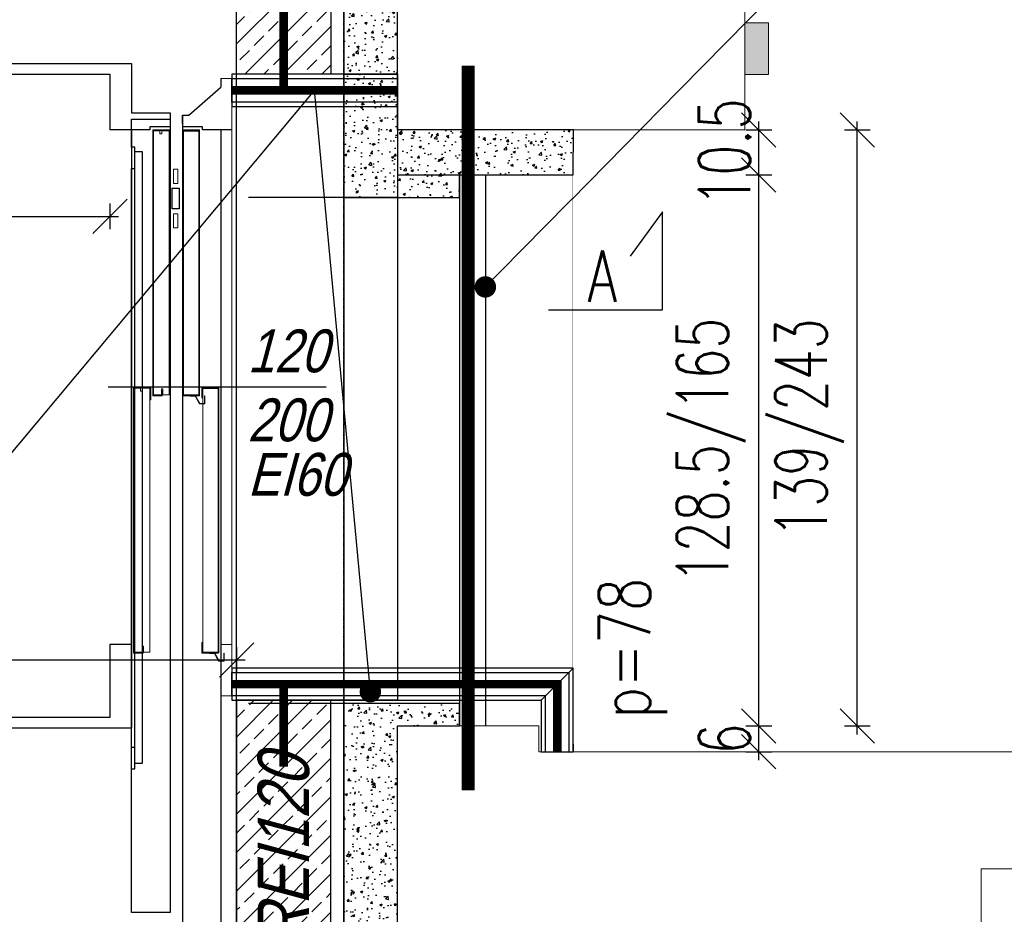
# Model space of a CAD drawing. Header units: millimetres. Extents: x -1096 to 3960, y -1899 to 666.
# Tile 29 of 75: x -129 to 100, y -38 to 171. Entities that reach past the tile are written whole.
import ezdxf
from ezdxf import colors
from ezdxf.entities.mleader import LeaderData, LeaderLine
from ezdxf.math import Vec2, Vec3

# ---------------------------------------------------------------- set-up
doc = ezdxf.new("R2010")
doc.units = ezdxf.units.MM
for name, pattern in [('DASHDOT', [25.4, 12.7, -6.35, 0, -6.35]), ('DASHEDX2', [1.5, 1, -0.5]), ('HIDDENX2', [0.75, 0.5, -0.25])]:
    doc.linetypes.add(name, pattern=pattern)
doc.layers.add('_p.poż.', color=7, linetype='Continuous', true_color=0xf20000)
doc.layers.add('_pomoc', color=17, linetype='Continuous', plot=False)
for name, color, linetype in [('A-KOMENTWYM', 30, 'Continuous'), ('A-ocieplenie', 6, 'Continuous'), ('A-OKNA OPISY', 2, 'Continuous'), ('A-opis', 7, 'Continuous'), ('A-rozbiórki', 252, 'Continuous'), ('A-stal', 52, 'Continuous'), ('A-widok', 41, 'Continuous'), ('A-winda', 12, 'Continuous'), ('A-ściany', 140, 'Continuous'), ('C00-00-00', 7, 'Continuous')]:
    doc.layers.add(name, color=color, linetype=linetype)
doc.layers.add('A-KOMENTWYM - DETAL', color=30, linetype='Continuous', lineweight=5)
doc.styles.add('Arch-Dim', font='romans.shx', dxfattribs={"width": 0.75})
doc.styles.add('Arial-2', font='arial.ttf', dxfattribs={"width": 0.8, "oblique": 15})
doc.styles.add('TXT', font='romans.shx', dxfattribs={"width": 0.7})
doc.linetypes.add('BATTING', pattern='A,0.0001,-0.1,[134,ltypeshp.shx,S=0.1,R=0,X=-0.1,Y=0],-0.2,[134,ltypeshp.shx,S=0.1,R=180,X=0.1,Y=0],-0.1', length=0.4001)
doc.linetypes.add('LINIA LIKW.', pattern='A,0.3,[137,RODZLIN.shx,S=0.06,R=0,X=-0.1,Y=0],0.3', length=0.6)
doc.dimstyles.new('1-50', dxfattribs={"dimtxt": 12, "dimasz": 8, "dimexe": 3, "dimexo": 0, "dimgap": 2, "dimtad": 1, "dimrnd": 0.5, "dimzin": 12, "dimdsep": 46, "dimtxsty": 'TXT', "dimblk": 'OBLIQUE', "dimcen": 0.125, "dimdle": 2, "dimclrd": 256, "dimclre": 256, "dimclrt": 7, "dimazin": 0, "dimtfac": 1, "dimtix": 1, "dimtmove": 1, "dimatfit": 2, "dimfxl": 3, "dimfxlon": 1, "dimtvp": 10, "dimtolj": 1, "dimtzin": 0, "dimarcsym": 0})
pattern_1 = [(45, (428.5, -207.997), (-4.49013, 4.49013), []), (45, (432.99, -207.997), (-4.49013, 4.49013), [3.175, -1.5875])]
pattern_2 = [(50, (8e-05, 8e-05), (5.46555, -0.47814), [0.57158, -6.28658]), (355, (8e-05, 8e-05), (-1.05736, 5.73166), [0.45728, -5.02928]), (100.45, (0.4555, -0.04), (4.40838, 5.25344), [0.4857, -5.34269]), (46.1842, (8e-05, 1.524), (8.1324, -1.2613), [0.85733, -9.42975]), (96.6355, (0.678, 1.419), (7.12218, 7.42278), [0.72855, -8.01403]), (351.184, (8e-05, 1.524), (7.12214, 7.42282), [0.68588, -7.54388]), (21, (0.762, 1.143), (4.54847, -3.06795), [0.57158, -6.28658]), (326, (0.762, 1.143), (1.85408, 5.52566), [0.45728, -5.02928]), (71.4514, (1.141, 0.8873), (6.40252, 2.45768), [0.4857, -5.34269]), (37.5, (0, 8e-05), (0.092672, 2.536758), [7.6e-05, -4.968316, 7.6e-05, -5.105476, 7.6e-05, -5.047496]), (7.5, (0, 8e-05), (2.004655, 3.005503), [7.6e-05, -2.910916, 7.6e-05, -4.854016, 7.6e-05, -1.923296]), (327.5, (-1.6993, 8e-05), (4.067704, -0.171763), [7.6e-05, -1.905076, 7.6e-05, -5.943676, 7.6e-05, -7.886776]), (317.5, (-2.4613, 8e-05), (4.443874, 0.76291), [7.6e-05, -2.476576, 7.6e-05, -3.947236, 7.6e-05, -5.600776])]

# ---------------------------------------------------------------- blocks, each defined once
blk = doc.blocks.new('_Oblique')
at = {"color": 0, "linetype": 'ByBlock', "lineweight": -2}
blk.add_line((-0.5, -0.5), (0.5, 0.5), dxfattribs=at)
blk = doc.blocks.new('*D1597')
at = {"layer": 'A-KOMENTWYM - DETAL', "lineweight": -2}
for p, q in [((60.5, -80.14), (60.5, -86.14)), ((320.5, -80.14), (320.5, -86.14)), ((58.5, -83.14), (322.5, -83.14))]:
    blk.add_line(p, q, dxfattribs=at)
at = {"layer": 'Defpoints', "color": 0}
for p in [(60.5, -50), (320.5, -50), (320.5, -83.14)]:
    blk.add_point(p, dxfattribs=at)
at = {"layer": 'A-KOMENTWYM - DETAL', "lineweight": -2, "xscale": 8, "yscale": 8, "zscale": 8, "rotation": 180}
blk.add_blockref('_Oblique', (60.5, -83.14), dxfattribs=at)
at = {"layer": 'A-KOMENTWYM - DETAL', "lineweight": -2, "xscale": 8, "yscale": 8, "zscale": 8}
blk.add_blockref('_Oblique', (320.5, -83.14), dxfattribs=at)
at = {"layer": 'A-KOMENTWYM - DETAL', "color": 7, "insert": (190.5, -75.14), "char_height": 12, "attachment_point": 5, "style": 'TXT'}
blk.add_mtext('\\A1;260', dxfattribs=at)
blk = doc.blocks.new('*D1091')
at = {"layer": 'A-KOMENTWYM', "lineweight": -2}
for p, q in [((43.24, 4), (43.24, 136.5)), ((40.24, 134.5), (46.24, 134.5)), ((40.24, 6), (46.24, 6))]:
    blk.add_line(p, q, dxfattribs=at)
at = {"layer": 'Defpoints', "color": 0}
for p in [(0, 134.5), (43.24, 134.5), (-8, 6)]:
    blk.add_point(p, dxfattribs=at)
at = {"layer": 'A-KOMENTWYM', "lineweight": -2, "xscale": 8, "yscale": 8, "zscale": 8}
for p, rotation in [((43.24, 134.5), 90), ((43.24, 6), 270)]:
    blk.add_blockref('_Oblique', p, dxfattribs=dict(at, rotation=rotation))
at = {"layer": 'A-KOMENTWYM', "color": 7, "insert": (32.12, 70.25), "char_height": 12, "attachment_point": 5, "rotation": 90, "style": 'TXT'}
blk.add_mtext('\\A1;128.5/165', dxfattribs=at)
blk = doc.blocks.new('*D1092')
at = {"layer": 'A-KOMENTWYM', "lineweight": -2}
for p, q in [((43.24, 132.5), (43.24, 147)), ((40.24, 145), (46.24, 145)), ((40.24, 134.5), (46.24, 134.5))]:
    blk.add_line(p, q, dxfattribs=at)
at = {"layer": 'Defpoints', "color": 0}
for p in [(0, 145), (43.24, 145), (0, 134.5)]:
    blk.add_point(p, dxfattribs=at)
at = {"layer": 'A-KOMENTWYM', "lineweight": -2, "xscale": 8, "yscale": 8, "zscale": 8}
for p, rotation in [((43.24, 145), 270), ((43.24, 134.5), 90)]:
    blk.add_blockref('_Oblique', p, dxfattribs=dict(at, rotation=rotation))
at = {"layer": 'A-KOMENTWYM', "color": 7, "insert": (35.24, 139.75), "char_height": 12, "attachment_point": 5, "rotation": 90, "style": 'TXT'}
blk.add_mtext('\\A1;10.5', dxfattribs=at)
blk = doc.blocks.new('*D1093')
at = {"layer": 'A-KOMENTWYM', "lineweight": -2}
for p, q in [((220.03, -2), (220.03, 147)), ((217.03, 145), (223.03, 145)), ((217.03, 0), (223.03, 0))]:
    blk.add_line(p, q, dxfattribs=at)
at = {"layer": 'Defpoints', "color": 0}
for p in [(0, 145), (220.03, 145), (-8, 0)]:
    blk.add_point(p, dxfattribs=at)
at = {"layer": 'A-KOMENTWYM', "lineweight": -2, "xscale": 8, "yscale": 8, "zscale": 8}
for p, rotation in [((220.03, 145), 90), ((220.03, 0), 270)]:
    blk.add_blockref('_Oblique', p, dxfattribs=dict(at, rotation=rotation))
at = {"layer": 'A-KOMENTWYM', "color": 7, "insert": (212.03, 72.5), "char_height": 12, "attachment_point": 5, "rotation": 90, "style": 'TXT'}
blk.add_mtext('\\A1;145', dxfattribs=at)
blk = doc.blocks.new('*D1094')
at = {"layer": 'A-KOMENTWYM', "lineweight": -2}
for p, q in [((66.18, 4), (66.18, 147)), ((63.18, 145), (69.18, 145)), ((63.18, 6), (69.18, 6))]:
    blk.add_line(p, q, dxfattribs=at)
at = {"layer": 'Defpoints', "color": 0}
for p in [(0, 145), (66.18, 145), (-8, 6)]:
    blk.add_point(p, dxfattribs=at)
at = {"layer": 'A-KOMENTWYM', "lineweight": -2, "xscale": 8, "yscale": 8, "zscale": 8}
for p, rotation in [((66.18, 145), 90), ((66.18, 6), 270)]:
    blk.add_blockref('_Oblique', p, dxfattribs=dict(at, rotation=rotation))
at = {"layer": 'A-KOMENTWYM', "color": 7, "insert": (55.06, 75.5), "char_height": 12, "attachment_point": 5, "rotation": 90, "style": 'TXT'}
blk.add_mtext('\\A1;139/243', dxfattribs=at)
blk = doc.blocks.new('_Dot')
at = {"color": 0, "linetype": 'ByBlock', "lineweight": -2}
blk.add_line((-0.5, 0), (-1, 0), dxfattribs=at)
at = {"color": 0, "linetype": 'ByBlock', "const_width": 0.5}
blk.add_lwpolyline([(-0.25, 0, 1), (0.25, 0, 1)], format="xyb", close=True, dxfattribs=at)
blk = doc.blocks.new('*D1095')
at = {"layer": 'A-KOMENTWYM', "lineweight": -2}
for p, q in [((43.24, -2), (43.24, 8)), ((40.24, 6), (46.24, 6)), ((40.24, 0), (46.24, 0))]:
    blk.add_line(p, q, dxfattribs=at)
at = {"layer": 'Defpoints', "color": 0}
for p in [(-8, 6), (43.24, 6), (-8, 0)]:
    blk.add_point(p, dxfattribs=at)
at = {"layer": 'A-KOMENTWYM', "lineweight": -2, "xscale": 8, "yscale": 8, "zscale": 8}
for p, rotation in [((43.24, 6), 270), ((43.24, 0), 90)]:
    blk.add_blockref('_Oblique', p, dxfattribs=dict(at, rotation=rotation))
at = {"layer": 'A-KOMENTWYM', "color": 7, "insert": (35.24, 3), "char_height": 12, "attachment_point": 5, "rotation": 90, "style": 'TXT'}
blk.add_mtext('\\A1;6', dxfattribs=at)
blk = doc.blocks.new('_None')
blk = doc.blocks.new('*D1511')
at = {"layer": 'A-KOMENTWYM - DETAL', "lineweight": -2}
for p, q in [((-398.5, 24.42), (-398.5, 18.42)), ((-78.5, 24.42), (-78.5, 18.42)), ((-400.5, 21.42), (-76.5, 21.42))]:
    blk.add_line(p, q, dxfattribs=at)
at = {"layer": 'Defpoints', "color": 0}
for p in [(-398.5, 178), (-78.5, 178), (-78.5, 21.42)]:
    blk.add_point(p, dxfattribs=at)
at = {"layer": 'A-KOMENTWYM - DETAL', "lineweight": -2, "xscale": 8, "yscale": 8, "zscale": 8, "rotation": 180}
blk.add_blockref('_Oblique', (-398.5, 21.42), dxfattribs=at)
at = {"layer": 'A-KOMENTWYM - DETAL', "lineweight": -2, "xscale": 8, "yscale": 8, "zscale": 8}
blk.add_blockref('_Oblique', (-78.5, 21.42), dxfattribs=at)
at = {"layer": 'A-KOMENTWYM - DETAL', "color": 7, "insert": (-238.5, 29.42), "char_height": 12, "attachment_point": 5, "style": 'TXT'}
blk.add_mtext('\\A1;320', dxfattribs=at)
blk = doc.blocks.new('szyb-szkło_150-parter2')
at = {"layer": 'A-ściany', "transparency": 33554687}
h = blk.add_hatch(dxfattribs=at)
h.set_pattern_fill('ANSI33-METRIC', color=14)
h.set_pattern_definition(pattern_1)
h.paths.add_polyline_path([(30, -30), (30, -50), (8, -50), (8, -8), (372, -8), (372, -50), (350, -50), (350, -30)])
h = blk.add_hatch(dxfattribs=at)
h.set_pattern_fill('ANSI33-METRIC', color=14)
h.set_pattern_definition(pattern_1)
h.paths.add_polyline_path([(350, -196), (350, -259), (30, -259), (30, -196), (8, -196), (8, -281), (372, -281), (372, -196)])
at = {"layer": '_p.poż.', "linetype": 'DASHEDX2', "ltscale": 10}
for points in [[(207.933, -19, 2, 2, 0), (361, -19, 2, 2, 0), (361, -53.751, 2, 2, 0)], [(424.75, -207.997, 2, 2, 0), (424.75, -192.25, 2, 2, 0), (348.874, -192.25, 2, 2, 0)], [(361, -211.512, 2, 2, 0), (361, -192.25, 2, 2, 0)]]:
    blk.add_lwpolyline(points, format="xyseb", dxfattribs=at)
at = {"layer": '_p.poż.', "linetype": 'DASHEDX2', "ltscale": 10, "const_width": 2}
blk.add_lwpolyline([(387.5, -53.755), (348.874, -53.75)], dxfattribs=at)
at = {"layer": 'A-widok', "transparency": 33554679}
for points in [[(375, 0), (375, -50), (350, -50)], [(375, -289), (375, -196), (350, -196)]]:
    blk.add_lwpolyline(points, dxfattribs=at)
at = {"layer": 'A-widok', "color": 14, "linetype": 'HIDDENX2', "ltscale": 0.5, "transparency": 33554679}
blk.add_lwpolyline([(5, -196), (5, -284), (375, -284), (375, -5), (5, -5), (5, -50)], dxfattribs=at)
at = {"layer": 'A-widok', "transparency": 33554679}
blk.add_lwpolyline([(30, -30), (30, -259), (350, -259), (350, -30)], close=True, dxfattribs=at)
at = {"layer": 'A-widok', "color": 14, "transparency": 33554679}
blk.add_lwpolyline([(375, -50), (387.5, -50), (387.5, -196), (375, -196)], dxfattribs=at)
at = {"layer": 'A-winda', "linetype": 'Continuous', "lineweight": 15}
for p, q in [((348.874, -51), (346.374, -51)), ((348.874, -63), (348.874, -51)), ((330.5, -125), (330.5, -63)), ((330.5, -63), (334.5, -63)), ((334.5, -63), (330.5, -63)), ((334.38, -63.12), (330.62, -63.12)), ((330.62, -63.12), (330.62, -124.88)), ((332.134, -63.2), (330.675, -63.2)), ((330.675, -63.2), (330.675, -124.76)), ((332.134, -63.887), (332.134, -63.2)), ((332.621, -63.887), (332.134, -63.887)), ((332.621, -63.2), (332.621, -63.887)), ((334.28, -63.2), (332.621, -63.2)), ((334.28, -124.76), (334.28, -63.2)), ((334.38, -65.9), (334.38, -63.12)), ((334.5, -63), (334.5, -65.9)), ((334.5, -63), (334.5, -63.03)), ((337.374, -65.5), (337.374, -63.121)), ((337.494, -65.5), (337.494, -63.121)), ((339.453, -63), (337.495, -63)), ((337.495, -63), (341.254, -63)), ((337.495, -63.12), (341.254, -63.12)), ((337.671, -63.22), (337.671, -124.834)), ((341.254, -63.12), (341.254, -124.879)), ((341.374, -63.121), (341.374, -124.879)), ((346.639, -63), (348.874, -63)), ((348.874, -63), (348.874, -183)), ((334.5, -65.9), (334.38, -65.9)), ((337.494, -65.5), (337.374, -65.5)), ((336.29, -72.175), (335.34, -72.175)), ((335.34, -75.475), (335.34, -72.175)), ((336.29, -75.475), (336.29, -72.175)), ((335.34, -75.475), (336.29, -75.475)), ((336.29, -82.525), (335.34, -82.525)), ((335.34, -85.825), (335.34, -82.525)), ((336.29, -85.825), (336.29, -82.525)), ((335.34, -85.825), (336.29, -85.825)), ((326, -123), (330, -123)), ((326, -123), (326, -185)), ((330, -123), (326, -123)), ((326.12, -184.88), (326.12, -123.12)), ((326.12, -123.12), (329.88, -123.12)), ((326.175, -184.76), (326.175, -123.2)), ((326.175, -123.2), (327.633, -123.2)), ((327.633, -123.2), (327.633, -123.887)), ((327.633, -123.887), (328.121, -123.887)), ((328.121, -123.887), (328.121, -123.2)), ((328.121, -123.2), (329.78, -123.2)), ((329.78, -123.2), (329.78, -184.76)), ((329.88, -123.12), (329.88, -125.9)), ((330, -125.9), (330, -123)), ((330, -123.03), (330, -123)), ((332.48, -123.37), (332.8, -123.37)), ((332.48, -124.76), (332.48, -123.37)), ((332.58, -123.8), (332.7, -123.8)), ((332.58, -124.88), (332.58, -123.8)), ((332.7, -123.8), (332.7, -125)), ((332.8, -123.37), (332.8, -124.76)), ((337.374, -122.5), (337.494, -122.5)), ((337.374, -124.879), (337.374, -122.5)), ((337.494, -124.879), (337.494, -122.5)), ((341.875, -125.5), (341.875, -123.121)), ((341.995, -125.5), (341.995, -123.121)), ((343.954, -123), (341.996, -123)), ((341.996, -123), (345.755, -123)), ((341.996, -123.12), (345.755, -123.12)), ((342.172, -123.22), (342.172, -184.834)), ((345.755, -123.12), (345.755, -184.879)), ((345.875, -123.121), (345.875, -184.879)), ((329.88, -125.9), (330, -125.9)), ((332.7, -125), (330.5, -125)), ((330.62, -124.88), (332.58, -124.88)), ((330.675, -124.76), (332.48, -124.76)), ((332.8, -124.76), (334.28, -124.76)), ((341.253, -124.88), (337.495, -124.88)), ((341.253, -125), (337.495, -125)), ((339.224, -125.1), (339.224, -125)), ((340.318, -125.1), (339.224, -125.1)), ((341.333, -126.845), (340.327, -125.105)), ((341.42, -126.795), (340.414, -125.055)), ((341.995, -125.5), (341.875, -125.5)), ((342.524, -125), (342.624, -125)), ((342.524, -125), (342.524, -126.79)), ((342.624, -125), (342.624, -126.79)), ((342.514, -126.8), (341.428, -126.8)), ((342.514, -126.9), (341.428, -126.9)), ((327.98, -183.37), (327.98, -184.76)), ((328.3, -183.37), (327.98, -183.37)), ((328.3, -184.76), (328.3, -183.37)), ((341.875, -182.5), (341.995, -182.5)), ((341.875, -184.879), (341.875, -182.5)), ((341.995, -184.879), (341.995, -182.5)), ((346.374, -183), (346.374, -195)), ((348.874, -183), (346.374, -183)), ((348.874, -195), (348.874, -183)), ((326, -185), (328.2, -185)), ((328.08, -184.88), (326.12, -184.88)), ((327.98, -184.76), (326.175, -184.76)), ((328.08, -183.8), (328.08, -184.88)), ((328.2, -183.8), (328.08, -183.8)), ((328.2, -185), (328.2, -183.8)), ((329.78, -184.76), (328.3, -184.76)), ((345.754, -184.88), (341.996, -184.88)), ((345.754, -185), (341.996, -185)), ((343.725, -185.1), (343.725, -185)), ((344.819, -185.1), (343.725, -185.1)), ((345.834, -186.845), (344.828, -185.105)), ((345.92, -186.795), (344.914, -185.055)), ((347.025, -185), (347.125, -185)), ((347.025, -185), (347.025, -186.79)), ((347.125, -185), (347.125, -186.79)), ((347.015, -186.8), (345.929, -186.8)), ((347.015, -186.9), (345.929, -186.9)), ((346.374, -195), (348.874, -195))]:
    blk.add_line(p, q, dxfattribs=at)
at = {"layer": 'A-winda'}
for p, q in [((346.374, -51), (346.374, -53)), ((338.919, -59.574), (346.374, -53)), ((337.374, -59.574), (337.374, -248)), ((337.374, -61.5), (337.374, -59.574)), ((337.374, -59.574), (338.919, -59.574)), ((325.5, -67), (325.5, -60.5)), ((325.5, -60.5), (334.5, -60.5)), ((334.5, -60.5), (334.5, -245.5)), ((342.074, -62.233), (337.374, -62.233)), ((337.671, -63.22), (341.236, -63.22)), ((341.236, -63.22), (341.236, -124.834)), ((342.074, -63), (342.074, -62.233)), ((348.874, -63), (342.074, -63)), ((346.374, -63), (346.374, -248)), ((326.327, -67), (325.5, -67)), ((326.327, -72), (326.327, -67)), ((326.327, -68.055), (328.027, -68.055)), ((328.027, -68.055), (328.027, -210.707)), ((325.5, -245.5), (325.5, -72)), ((325.5, -72), (326.327, -72)), ((326.327, -210.707), (326.327, -72)), ((342.172, -123.22), (345.736, -123.22)), ((345.736, -123.22), (345.736, -184.834)), ((341.236, -124.834), (337.671, -124.834)), ((325.5, -183), (320.5, -183)), ((345.736, -184.834), (342.172, -184.834)), ((326.327, -210.461), (326.327, -205.461)), ((326.327, -207), (325.5, -207)), ((326.327, -212), (326.327, -207)), ((328.027, -210.707), (326.327, -210.707)), ((325.5, -212), (326.327, -212)), ((334.5, -245.5), (325.5, -245.5))]:
    blk.add_line(p, q, dxfattribs=at)
at = {"layer": 'A-winda', "ltscale": 5}
for p in [(355.259, -123), (370.927, -123)]:
    blk.add_line(p, (320.079, -123), dxfattribs=at)
at = {"layer": 'A-winda'}
for points in [[(325.5, -63), (325.5, -202.5), (55.5, -202.5), (55.5, -47.5)], [(55.5, -47.5), (55.5, -47.5), (325.5, -47.5), (325.5, -59)], [(60.5, -200), (60.5, -50), (320.5, -50), (320.5, -63)], [(325.5, -59), (334.5, -59), (334.5, -62.233), (329.8, -62.233), (329.8, -63), (320.5, -63)], [(320.5, -183), (320.5, -200), (60.5, -200), (60.5, -200)]]:
    blk.add_lwpolyline(points, dxfattribs=at)
blk.add_lwpolyline([(335.03, -81.4), (335.03, -76.6), (336.614, -76.6), (336.614, -81.4)], close=True, dxfattribs=at)
at = {"layer": 'A-winda', "linetype": 'Continuous', "lineweight": 15}
for centre, radius, start, end in [((337.495, -63.121), 0.121, 90, 180), ((337.495, -63.121), 0.001, 90, 180), ((341.253, -63.121), 0.121, 0, 90), ((341.996, -123.121), 0.121, 90, 180), ((341.996, -123.121), 0.001, 90, 180), ((345.754, -123.121), 0.121, 0, 90), ((337.495, -124.879), 0.121, 180, 270), ((337.495, -124.879), 0.001, 180, 270), ((340.318, -125.11), 0.11, 30.0351, 90), ((340.318, -125.11), 0.01, 30.0351, 90), ((341.253, -124.879), 0.001, 270, 0), ((341.253, -124.879), 0.121, 270, 0), ((341.428, -126.79), 0.11, 210.0351, 270), ((341.428, -126.79), 0.01, 210.0351, 270), ((342.514, -126.79), 0.01, 270, 0), ((342.514, -126.79), 0.11, 270, 0), ((341.996, -184.879), 0.121, 180, 270), ((341.996, -184.879), 0.001, 180, 270), ((344.819, -185.11), 0.11, 30.0351, 90), ((344.819, -185.11), 0.01, 30.0351, 90), ((345.754, -184.879), 0.001, 270, 0), ((345.754, -184.879), 0.121, 270, 0), ((345.929, -186.79), 0.11, 210.0351, 270), ((345.929, -186.79), 0.01, 210.0351, 270), ((347.015, -186.79), 0.01, 270, 0), ((347.015, -186.79), 0.11, 270, 0)]:
    blk.add_arc(centre, radius, start, end, dxfattribs=at)
at = {"layer": 'A-ściany'}
for points in [[(30, -30), (30, -50), (8, -50), (8, -8), (372, -8), (372, -50), (350, -50), (350, -30)], [(350, -196), (350, -259), (30, -259), (30, -196), (8, -196), (8, -281), (372, -281), (372, -196)]]:
    blk.add_lwpolyline(points, close=True, dxfattribs=at)
at = {"style": 'Arial-2', "oblique": 15, "width": 0.8}
for s, p in [('120', (352.561, -119.521)), ('200', (352.561, -135.61))]:
    blk.add_text(s, height=10, dxfattribs=at).set_placement(p)
at = {"layer": '_p.poż.', "style": 'Arial-2', "oblique": 15, "width": 0.8}
blk.add_text('EI60', height=10, dxfattribs=at).set_placement((352.561, -148.314))
at = {"layer": '_p.poż.', "insert": (361, -231.125), "char_height": 12, "width": 129.01457, "attachment_point": 5, "rotation": 90, "style": 'Arial-2'}
blk.add_mtext('\\pxt4;REI120', dxfattribs=at)
at = {"layer": 'A-KOMENTWYM - DETAL'}
dim = blk.add_linear_dim(base=(320.5, -83.142), p1=(60.5, -50), p2=(320.5, -50), dimstyle='1-50', override={"dimtxt": 12}, dxfattribs=at)
dim.commit()
dim.dimension.update_dxf_attribs({"geometry": '*D1597', "text_midpoint": (190.5, -75.142)})

msp = doc.modelspace()

# ---------------------------------------------------------------- hatches: boundary and pattern name
at = {"layer": 'A-rozbiórki', "transparency": 33554687}
h = msp.add_hatch(dxfattribs=at)
h.set_pattern_fill('AR-CONC', color=256, scale=0.03)
h.set_pattern_definition(pattern_2)
h.paths.add_polyline_path([(-41, 6), (-26.5, 6), (-26.5, 11.25), (-53.5, 11.25), (-53.5, -53.749), (-26.5, -53.75), (-26.5, -42.336), (-40.999, -42.336)])
at = {"layer": 'C00-00-00'}
h = msp.add_hatch(color=256, dxfattribs=at)
h.dxf.hatch_style = 2
h.paths.add_polyline_path([(40.004, 169.977), (40.004, 157.912), (45.515, 157.912)])
h = msp.add_hatch(color=256, dxfattribs=at)
h.dxf.hatch_style = 2
h.paths.add_polyline_path([(40.004, 169.977), (45.515, 169.977), (45.515, 157.912)])
h = msp.add_hatch(color=256, dxfattribs=at)
h.dxf.hatch_style = 2
h.paths.add_polyline_path([(41.978, 164.228), (41.978, 164.44), (41.978, 164.186)])
h = msp.add_hatch(color=256, dxfattribs=at)
h.dxf.hatch_style = 2
h.paths.add_polyline_path([(42.062, 163.424), (42.062, 163.466), (42.062, 163.381)])
h = msp.add_hatch(color=256, dxfattribs=at)
h.dxf.hatch_style = 2
h.paths.add_polyline_path([(39.522, 161.392), (39.522, 161.603), (39.522, 161.434)])
h = msp.add_hatch(color=256, dxfattribs=at)
h.dxf.hatch_style = 2
h.paths.add_polyline_path([(42.062, 155.041), (42.062, 155.083), (42.062, 154.999)])
h = msp.add_hatch(color=256, dxfattribs=at)
h.dxf.hatch_style = 2
h.paths.add_polyline_path([(37.786, 153.432), (37.786, 153.602), (37.786, 153.306)])
h = msp.add_hatch(color=256, dxfattribs=at)
h.dxf.hatch_style = 2
h.paths.add_polyline_path([(42.062, 149.538), (42.062, 149.58), (42.062, 149.495)])
h = msp.add_hatch(color=256, dxfattribs=at)
h.dxf.hatch_style = 2
h.paths.add_polyline_path([(37.786, 148.944), (37.786, 149.114), (37.786, 148.818)])
h = msp.add_hatch(color=256, dxfattribs=at)
h.dxf.hatch_style = 2
h.paths.add_polyline_path([(42.062, 142.976), (42.062, 143.018), (42.062, 142.933)])
h = msp.add_hatch(color=256, dxfattribs=at)
h.dxf.hatch_style = 2
h.paths.add_polyline_path([(42.062, 140.012), (42.062, 140.054), (42.062, 139.97)])

# ---------------------------------------------------------------- linework, layer by layer
at = {"layer": '_pomoc', "color": 1}
for p, q in [((-41, 129.25), (-75.69, 129.25)), ((-41, 11.25), (-75.69, 11.25))]:
    msp.add_line(p, q, dxfattribs=at)
at = {"layer": 'A-ocieplenie', "color": 14, "linetype": 'BATTING', "ltscale": 6, "transparency": 33554679}
for p, q in [((-79.626, 154.247), (-40.995, 154.242)), ((-79.626, 15.747), (-3.75, 15.747)), ((-3.75, 0), (-3.75, 15.747))]:
    msp.add_line(p, q, dxfattribs=at)
at = {"layer": 'A-ocieplenie', "color": 14, "transparency": 33554679}
msp.add_line((-6.5, 0), (-6.5, 12.997), dxfattribs=at)
at = {"layer": 'A-ocieplenie', "transparency": 33554679}
msp.add_lwpolyline([(-79.626, 150.497), (-40.995, 150.492), (-40.995, 157.992), (-79.626, 157.997)], close=True, dxfattribs=at)
at = {"layer": 'A-ocieplenie', "color": 14, "transparency": 33554679}
msp.add_lwpolyline([(-40.995, 151.492), (-79.626, 151.497), (-79.626, 156.997), (-40.995, 156.992)], dxfattribs=at)
at = {"layer": 'A-rozbiórki', "linetype": 'LINIA LIKW.', "ltscale": 5, "transparency": 33554679}
for p, q in [((-26.5, 134.5), (-26.5, 6)), ((-20.5, 134.5), (-20.5, 6)), ((0, 134.5), (0, 0))]:
    msp.add_line(p, q, dxfattribs=at)
msp.add_lwpolyline([(-40.994, 145), (-40.994, 134.511), (-26.5, 134.511)], dxfattribs=at)
msp.add_lwpolyline([(-41, 6), (-26.5, 6), (-26.5, 11.25), (-53.5, 11.25), (-53.5, -53.749), (-26.5, -53.75), (-26.5, -42.336), (-40.999, -42.336)], close=True, dxfattribs=at)
at = {"layer": 'A-stal', "linetype": 'DASHDOT', "ltscale": 2}
msp.add_lwpolyline([(-24.5, -9, 3, 3, 0), (-24.499, 160, 3, 3, 0)], format="xyseb", dxfattribs=at)
at = {"layer": 'A-widok'}
msp.add_line((-53.5, 129.25), (-53.5, 11.25), dxfattribs=at)
at = {"layer": 'C00-00-00', "lineweight": 0}
msp.add_lwpolyline([(45.515, 157.912), (45.515, 169.978), (40.011, 169.978), (40.011, 157.912)], close=True, dxfattribs=at)

# ---------------------------------------------------------------- block references
msp.add_blockref('szyb-szkło_150-parter2', (-428.5, 207.997))

# ---------------------------------------------------------------- dimensions: what is measured, and where the dimension line sits
at = {"layer": 'A-KOMENTWYM - DETAL'}
dim = msp.add_linear_dim(base=(-78.5, 21.419), p1=(-398.5, 177.997), p2=(-78.5, 177.997), dimstyle='1-50', override={"dimtxt": 12}, dxfattribs=at)
dim.commit()
dim.dimension.update_dxf_attribs({"geometry": '*D1511', "text_midpoint": (-238.5, 29.419)})

# ---------------------------------------------------------------- leaders
at = {"layer": 'A-opis'}
ml = msp.add_multileader_mtext('Standard', dxfattribs=at)
ml.set_content('\\pxt4;obudowy EI120', color=256, style='Arch-Dim')
ml.set_leader_properties(color=30)
ml.set_arrow_properties(name='DOT')
ml.build(insert=Vec2(0, 0))
ml.multileader.update_dxf_attribs({"text_left_attachment_type": 6, "text_right_attachment_type": 6, "dogleg_length": 2, "arrow_head_size": 5})
ctx = ml.context
ctx.base_point, ctx.char_height, ctx.arrow_head_size, ctx.landing_gap_size, ctx.plane_origin, ctx.plane_y_axis = Vec3(-249.131, 51.459), 12, 5, 0.2, Vec3(-583.693, 4340.868), Vec3(0, -1)
ctx.left_attachment, ctx.right_attachment, ctx.text_align_type = 6, 6, 2
notes = []
notes.append((ctx, [(0, (1, 1, 0), (-146.291, 51.459), (-1, 0), 2, [(0, [(-47.298, 14), (-60.31, 154.245)], 0, [])])]))
ctx.mtext.insert, ctx.mtext.width, ctx.mtext.alignment = Vec3(-148.491, 67.419), 200, 3
for ctx, leaders in notes:
    for number, flags, end, landing, length, lines in leaders:
        leader = LeaderData()
        leader.index, (leader.has_last_leader_line, leader.has_dogleg_vector, leader.attachment_direction) = number, flags
        leader.last_leader_point, leader.dogleg_vector, leader.dogleg_length = Vec3(end), Vec3(landing), length
        for number, points, colour, breaks in lines:
            line = LeaderLine()
            line.index, line.vertices, line.color, line.breaks = number, Vec3.list(points), colors.encode_raw_color(colour), breaks
            leader.lines.append(line)
        ctx.leaders.append(leader)

# ---------------------------------------------------------------- next in the draw order: texts
at = {"layer": 'A-OKNA OPISY', "insert": (5.912, 7.773), "char_height": 12, "width": 198.04851, "attachment_point": 1, "rotation": 90, "style": 'Arch-Dim', "bg_fill": 2}
msp.add_mtext('\\pxql,t4;p=78', dxfattribs=at)

# ---------------------------------------------------------------- next in the draw order: hatches: boundary and pattern name
at = {"transparency": 33554687}
h = msp.add_hatch(dxfattribs=at)
h.set_pattern_fill('AR-CONC', color=256)
h.paths.add_polyline_path([(-26.5, 129.25), (-26.5, 134.5), (0, 134.5), (0.006, 145), (-53.493, 145), (-53.493, 129.25)])
at = {"layer": 'A-rozbiórki', "transparency": 33554687}
h = msp.add_hatch(dxfattribs=at)
h.set_pattern_fill('AR-CONC', color=256, scale=0.03)
h.set_pattern_definition(pattern_2)
h.paths.add_polyline_path([(-26.5, 129.25), (-26.5, 134.5), (0, 134.5), (0.006, 145), (-40.994, 145), (-40.994, 193), (-26.5, 193), (-26.5, 199.25), (-53.498, 199.251), (-53.493, 129.25)])

# ---------------------------------------------------------------- next in the draw order: linework, layer by layer
at = {"layer": '_pomoc'}
msp.add_lwpolyline([(161.072, 666.25), (-53.5, 666.25), (-53.5, -495.75), (-519.94, -563.006), (-562.949, -222.859), (-1045.518, -292.438), (-996.558, -632.086), (-1096.251, -646.457), (-905.334, -1741.806)], dxfattribs=at)
at = {"layer": 'A-ocieplenie', "color": 14, "transparency": 33554679}
msp.add_line((-1, 0), (-1, 18.497), dxfattribs=at)
at = {"layer": 'A-ocieplenie', "transparency": 33554679}
for points in [[(-79.626, 11.997), (-7.5, 11.997), (0, 19.497), (-79.626, 19.497)], [(-7.5, 11.997), (-7.5, 0), (0, 0), (0, 19.497)]]:
    msp.add_lwpolyline(points, close=True, dxfattribs=at)
at = {"layer": 'A-ocieplenie', "color": 14, "transparency": 33554679}
msp.add_lwpolyline([(-6.5, 12.997), (-79.626, 12.997), (-79.626, 18.497), (-1, 18.497)], dxfattribs=at)
at = {"layer": 'A-opis', "transparency": 33554679}
msp.add_lwpolyline([(-5.788, 103.09), (20.809, 103.09), (20.809, 125.921), (13.277, 115.565)], dxfattribs=at)
at = {"layer": 'A-rozbiórki', "linetype": 'LINIA LIKW.', "ltscale": 5, "transparency": 33554679}
msp.add_lwpolyline([(-26.5, 129.25), (-26.5, 134.5), (0, 134.5), (0.006, 145), (-40.994, 145), (-40.994, 193), (-26.5, 193), (-26.5, 199.25), (-53.498, 199.251), (-53.493, 129.25)], close=True, dxfattribs=at)
at = {"layer": 'A-ściany', "lineweight": 0}
for points in [[(-41, 193), (-40.994, 145), (0.006, 145), (0, 145), (40.004, 145), (40.004, 173.5), (0, 173.5), (0, 193)], [(95.042, -42.336), (95.042, -27.309), (110.076, -27.309), (110.076, 0), (-8, 0), (-8, 6), (-41, 6), (-41, -42.336)]]:
    msp.add_lwpolyline(points, close=True, dxfattribs=at)

# ---------------------------------------------------------------- next in the draw order: texts
at = {"layer": 'A-opis', "color": 52, "insert": (6.765, 110.906), "char_height": 12, "width": 9.32444, "attachment_point": 5, "style": 'Arch-Dim'}
msp.add_mtext('\\pxt4;A', dxfattribs=at)

# ---------------------------------------------------------------- next in the draw order: dimensions: what is measured, and where the dimension line sits
at = {"layer": 'A-KOMENTWYM'}
for base, p1, p2, picture, middle in [((43.238, 145), (0, 134.5), (0, 145), '*D1092', (35.238, 139.75)), ((220.026, 145), (-8, 0), (0, 145), '*D1093', (212.026, 72.5)), ((43.238, 6), (-8, 0), (-8, 6), '*D1095', (35.238, 3))]:
    dim = msp.add_linear_dim(base=base, p1=p1, p2=p2, angle=90, dimstyle='1-50', override={"dimtxt": 12}, dxfattribs=at)
    dim.commit()
    dim.dimension.update_dxf_attribs({"geometry": picture, "text_midpoint": middle})
dim = msp.add_linear_dim(base=(66.181, 145), p1=(-8, 6), p2=(0, 145), angle=90, text='<>/243', dimstyle='1-50', override={"dimtxt": 12}, dxfattribs=at)
dim.commit()
dim.dimension.update_dxf_attribs({"geometry": '*D1094', "text_midpoint": (55.061, 75.5)})
dim = msp.add_linear_dim(base=(43.238, 134.5), p1=(-8, 6), p2=(0, 134.5), angle=90, text='<>/165', dimstyle='1-50', dxfattribs=at)
dim.commit()
dim.dimension.update_dxf_attribs({"geometry": '*D1091', "text_midpoint": (32.118, 70.25)})

# ---------------------------------------------------------------- next in the draw order: leaders
at = {"layer": 'A-opis'}
ml = msp.add_multileader_mtext('Standard', dxfattribs=at)
ml.set_content('\\pxt4;IST. ŚCIANA ZEWNĘTRZNA\\P\\pxt4;-tynk cem.-wap. - 1,5 cm;\\P\\pxt1;-cegła ceramiczna - 38 cm;\\P\\pxt1;-styropian - 12 cm;\\P\\pxt1;-tynk cienkowarstwowy - 0,5 cm', color=256, style='Arch-Dim')
ml.set_leader_properties(color=30)
ml.set_arrow_properties(name='NONE')
ml.build(insert=Vec2(0, 0))
ml.multileader.update_dxf_attribs({"text_left_attachment_type": 6, "text_right_attachment_type": 6, "dogleg_length": 2, "arrow_head_size": 5})
ctx = ml.context
ctx.base_point, ctx.char_height, ctx.arrow_head_size, ctx.landing_gap_size, ctx.plane_origin = Vec3(-289.394, 426.821), 10, 5, 0.2, Vec3(-925.929, -3486.132)
ctx.left_attachment, ctx.right_attachment = 6, 6
notes = []
notes.append((ctx, [(0, (1, 1, 0), (-53.5, 426.821), (-1, 0), 38.769, [(0, [(20.293, 426.821)], 0, [])])]))
ctx.mtext.insert = Vec3(-289.194, 440.121)
ml = msp.add_multileader_mtext('Standard', dxfattribs=at)
ml.set_content('\\pxt4;okno do likwidacji, poszerzenie i powiększenie otworu do posadzki', color=256, style='Arch-Dim')
ml.set_leader_properties(color=30)
ml.set_arrow_properties(name='DOT')
ml.build(insert=Vec2(0, 0))
ml.multileader.update_dxf_attribs({"text_left_attachment_type": 6, "text_right_attachment_type": 6, "dogleg_length": 2, "arrow_head_size": 5})
ctx = ml.context
ctx.base_point, ctx.char_height, ctx.arrow_head_size, ctx.landing_gap_size, ctx.plane_origin, ctx.plane_y_axis = Vec3(93.561, 222.297), 12, 5, 0.2, Vec3(-929.395, 4463.817), Vec3(0, -1)
ctx.left_attachment, ctx.right_attachment, ctx.text_align_type = 6, 6, 2
notes.append((ctx, [(0, (1, 1, 0), (91.561, 222.297), (1, 0), 2, [(0, [(-20.5, 108.391)], 0, [])])]))
ctx.mtext.insert, ctx.mtext.width, ctx.mtext.alignment = Vec3(277.361, 238.257), 200, 3
for ctx, leaders in notes:
    for number, flags, end, landing, length, lines in leaders:
        leader = LeaderData()
        leader.index, (leader.has_last_leader_line, leader.has_dogleg_vector, leader.attachment_direction) = number, flags
        leader.last_leader_point, leader.dogleg_vector, leader.dogleg_length = Vec3(end), Vec3(landing), length
        for number, points, colour, breaks in lines:
            line = LeaderLine()
            line.index, line.vertices, line.color, line.breaks = number, Vec3.list(points), colors.encode_raw_color(colour), breaks
            leader.lines.append(line)
        ctx.leaders.append(leader)

doc.saveas('drawing.dxf')
